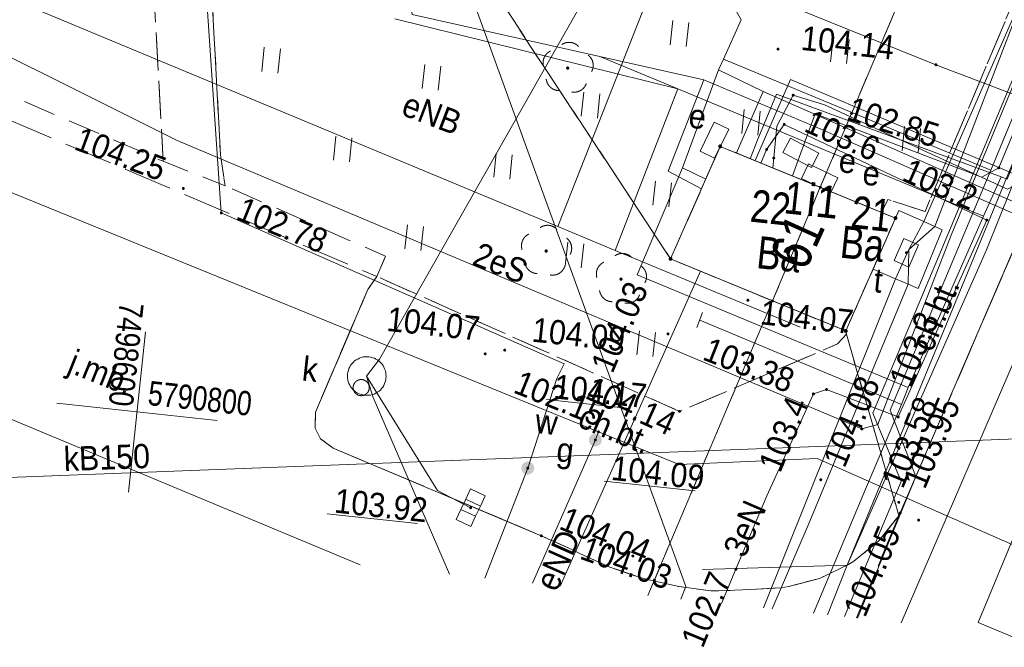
# Model space of a CAD drawing. Header units: millimetres. Extents: x -165388 to 921073, y -295343 to 494042.
# Tile 8 of 117: x -85123 to -54597, y -157972 to -138520. Entities that reach past the tile are written whole.
import ezdxf
from ezdxf.xclip import XClip

# ---------------------------------------------------------------- set-up
doc = ezdxf.new("R2010")
doc.units = ezdxf.units.MM
doc.header["$MEASUREMENT"] = 0
doc.header["$XCLIPFRAME"] = 0
for name, pattern in [('0.5_0.5', [1000, 500, -500]), ('1.5_0.5', [2000, 1500, -500]), ('mz1.0_0.5', [1500, 1000, -500])]:
    doc.linetypes.add(name, pattern=pattern)
for name, color, linetype in [('7795.2023_2_203-punkt graniczny', 7, 'Continuous'), ('7795.2023_2_drzewo liściaste (punkt)', 7, 'Continuous'), ('7795.2023_2_punkt o określonej wysokości (sieć elektroenergetyczna)', 7, 'Continuous'), ('7795.2023_2_punkt o określonej wysokości (sieć gazowa)', 7, 'Continuous'), ('7795.2023_2_punkt o określonej wysokości (sieć kanalizacyjna)', 7, 'Continuous'), ('7795.2023_2_punkt o określonej wysokości (sieć telekomunikacyjna)', 7, 'Continuous'), ('7795.2023_2_punkt o określonej wysokości (sieć wodociągowa)', 7, 'Continuous'), ('7795.2023_2_punkt wysokościowy sztuczny', 7, 'Continuous'), ('7795.2023_2_zasuwa - siec gazowa (punkt)', 7, 'Continuous'), ('7795.2023_2_zasuwa - siec wodociągowa (punkt)', 7, 'Continuous'), ('Zagospodarowanie - Budynki', 7, 'Continuous')]:
    doc.layers.add(name, color=color, linetype=linetype)
for name, color, linetype, lineweight, true_color in [('7795.2023_2_210-oznaczenie konturu użytku gruntowego_Nr_pióra__3', 7, 'Continuous', 18, 0x959595), ('7795.2023_2_218-kontur użytku gruntowego_Nr_pióra__3', 7, 'Continuous', 18, 0x959595), ('7795.2023_2_drzewo liściaste (punkt)_Nr_pióra__94', 7, 'Continuous', 18, 0x4a4a4a), ('7795.2023_2_komora podziemna - przewód kanalizacyjny (powierzchnia)_Nr_pióra__34', 7, 'Continuous', 18, 0x4a4a4a), ('7795.2023_2_komora podziemna - przewód telekomunikacyjny (powierzchnia)_Nr_pióra__30', 7, 'Continuous', 18, 0x969696), ('7795.2023_2_przewód elektroenergetyczny (linia)-Atr1_Nr_pióra__1', 7, 'Continuous', 18, 0x4c4c4c), ('7795.2023_2_przewód elektroenergetyczny (linia)_Nr_pióra__1', 7, 'Continuous', 18, 0x4c4c4c), ('7795.2023_2_przewód gazowy (linia)_Nr_pióra__40', 7, 'Continuous', 18, 0xbcbcbc), ('7795.2023_2_przewód kanalizacyjny (linia)-Atr1_Nr_pióra__34', 7, 'Continuous', 18, 0x4a4a4a), ('7795.2023_2_przewód kanalizacyjny (linia)_Nr_pióra__34', 7, 'Continuous', 18, 0x4a4a4a), ('7795.2023_2_przewód telekomunikacyjny (linia)_Nr_pióra__30', 7, 'Continuous', 18, 0x969696), ('7795.2023_2_przewód wodociągowy (linia)_Nr_pióra__5', 7, 'Continuous', 18, 0x1d1d1d), ('7795.2023_2_Punkt budynku_Nr_pióra__5', 7, 'Continuous', 18, 0x1d1d1d), ('7795.2023_2_punkt o określonej wysokości (sieć elektroenergetyczna)-Atr2_Nr_pióra__1', 7, 'Continuous', 18, 0x4c4c4c), ('7795.2023_2_punkt o określonej wysokości (sieć gazowa)-Atr2_Nr_pióra__40', 7, 'Continuous', 18, 0xbcbcbc), ('7795.2023_2_punkt o określonej wysokości (sieć kanalizacyjna)-Atr2_Nr_pióra__34', 7, 'Continuous', 18, 0x4a4a4a), ('7795.2023_2_punkt o określonej wysokości (sieć wodociągowa)-Atr2_Nr_pióra__5', 7, 'Continuous', 18, 0x1d1d1d)]:
    doc.layers.add(name, color=color, linetype=linetype, lineweight=lineweight, true_color=true_color)
for name, color, linetype, lineweight in [('7795.2023_2_211-numer działki ewidencyjnej_Nr_pióra__7', 7, 'Continuous', 18), ('7795.2023_2_219-działka ewidencyjna_Nr_pióra__7', 7, 'Continuous', 18), ('7795.2023_2_238-Punkt adresowy budynku_Nr_pióra__7', 7, 'Continuous', 18), ('7795.2023_2_312-budynek ewidencyjny_Nr_pióra__7', 7, 'Continuous', 18), ('7795.2023_2_312-oznaczenie budynku ewidencyjnego-Atr117_Nr_pióra__7', 7, 'Continuous', 18), ('7795.2023_2_312-oznaczenie budynku ewidencyjnego_Nr_pióra__7', 7, 'Continuous', 18), ('7795.2023_2_chodnik (powierzchnia)-Atr17_Nr_pióra__7', 7, 'Continuous', 18), ('7795.2023_2_chodnik (powierzchnia)_Nr_pióra__7', 7, 'Continuous', 18), ('7795.2023_2_jezdnia (powierzchnia)-Atr17_Nr_pióra__7', 7, 'Continuous', 18), ('7795.2023_2_jezdnia (powierzchnia)_Nr_pióra__7', 7, 'Continuous', 18), ('7795.2023_2_kratka ściekowa (punkt)_Nr_pióra__7', 7, 'Continuous', 18), ('7795.2023_2_krawężnik (linia)_Nr_pióra__7', 7, 'Continuous', 18), ('7795.2023_2_punkt o określonej wysokości (sieć gazowa)-Atr2_Nr_pióra__7', 7, 'Continuous', 18), ('7795.2023_2_punkt o określonej wysokości (sieć kanalizacyjna)-Atr2_Nr_pióra__7', 7, 'Continuous', 18), ('7795.2023_2_punkt o określonej wysokości (sieć wodociągowa)-Atr2_Nr_pióra__7', 7, 'Continuous', 18), ('7795.2023_2_punkt wysokościowy sztuczny-Atr2_Nr_pióra__7', 7, 'Continuous', 18), ('7795.2023_2_punkt zmiany cech lub źródła danych o położeniu przewodu (sieć elektroenergetyczna)_Nr_pióra__7', 7, 'Continuous', 18), ('7795.2023_2_szafa elektroenergetyczna (punkt)-Atr17_Nr_pióra__7', 7, 'Continuous', 18), ('7795.2023_2_szafa elektroenergetyczna (punkt)_Nr_pióra__7', 7, 'Continuous', 18), ('7795.2023_2_trawnik (powierzchnia) - symbol_Nr_pióra__7', 7, 'Continuous', 18), ('7795.2023_2_trawnik (powierzchnia)_Nr_pióra__7', 7, 'Continuous', 18), ('7795.2023_2_Wstawianie ramki sekcyjnej z opisem_Nr_pióra__7', 7, 'Continuous', 18), ('7795.2023_2_właz okrągły - siec kanalizacyjna (punkt)-Atr17_Nr_pióra__7', 7, 'Continuous', 18), ('7795.2023_2_właz okrągły - siec kanalizacyjna (punkt)_Nr_pióra__7', 7, 'Continuous', 18), ('7795.2023_2_właz prostokątny - siec telekomunikacyjna (punkt)-Atr17_Nr_pióra__7', 7, 'Continuous', 18), ('7795.2023_2_właz prostokątny - siec telekomunikacyjna (punkt)_Nr_pióra__7', 7, 'Continuous', 18), ('7795.2023_2_zasuwa - siec gazowa (punkt)-Atr17_Nr_pióra__7', 7, 'Continuous', 18), ('7795.2023_2_zasuwa - siec wodociągowa (punkt)-Atr17_Nr_pióra__7', 7, 'Continuous', 18)]:
    doc.layers.add(name, color=color, linetype=linetype, lineweight=lineweight)
doc.styles.add('GENERATED_STYLE_1', font='txt')

# ---------------------------------------------------------------- blocks, each defined once
blk = doc.blocks.new('Rysunek_1_2', base_point=(-8073115860, -4958828181))
at = {"layer": '7795.2023_2_203-punkt graniczny', "linetype": 'Continuous', "lineweight": 0, "true_color": 0x000000}
for points in [[(-59288, -141431, 1), (-59377, -141421, 1)], [(-63360, -142453, 1), (-63449, -142443, 1)], [(-60257, -143720, 1), (-60347, -143711, 1)], [(-57926, -144674, 1), (-58015, -144665, 1)], [(-64900, -145938, 1), (-64990, -145929, 1)], [(-61741, -147242, 1), (-61831, -147233, 1)], [(-59467, -148170, 1), (-59557, -148160, 1)]]:
    blk.add_hatch(color=18, dxfattribs=at).paths.add_polyline_path(points)
at = {"layer": '7795.2023_2_drzewo liściaste (punkt)', "linetype": 'Continuous', "lineweight": 0, "true_color": 0x4a4a4a}
for points in [[(-68083, -140025, 1), (-68183, -140015, 1)], [(-68751, -145696, 1), (-68851, -145686, 1)], [(-66431, -146569, 1), (-66531, -146558, 1)]]:
    blk.add_hatch(color=251, dxfattribs=at).paths.add_polyline_path(points)
at = {"layer": '7795.2023_2_punkt o określonej wysokości (sieć elektroenergetyczna)', "linetype": 'Continuous', "lineweight": 0, "true_color": 0x4c4c4c}
for points in [[(-61098, -140865, 1), (-61187, -140855, 1)], [(-61376, -141770, 1), (-61465, -141761, 1)], [(-61922, -142546, 1), (-62011, -142537, 1)], [(-61699, -142812, 1), (-61788, -142802, 1)], [(-54722, -143117, 1), (-54811, -143107, 1)], [(-55096, -144736, 1), (-55186, -144727, 1)], [(-60471, -150124, 1), (-60561, -150115, 1)], [(-60064, -149987, 1), (-60154, -149977, 1)], [(-57842, -150838, 1), (-57932, -150829, 1)], [(-58968, -151210, 1), (-59058, -151201, 1)], [(-62874, -155559, 1), (-62963, -155549, 1)]]:
    blk.add_hatch(color=251, dxfattribs=at).paths.add_polyline_path(points)
at = {"layer": '7795.2023_2_punkt o określonej wysokości (sieć gazowa)', "linetype": 'Continuous', "lineweight": 0, "true_color": 0xbcbcbc}
for points in [[(-78828, -144516, 1), (-78917, -144506, 1)], [(-69329, -152434, 1), (-69414, -152403, 1)]]:
    blk.add_hatch(color=9, dxfattribs=at).paths.add_polyline_path(points)
at = {"layer": '7795.2023_2_punkt o określonej wysokości (sieć kanalizacyjna)', "linetype": 'Continuous', "lineweight": 0, "true_color": 0x4a4a4a}
blk.add_hatch(color=251, dxfattribs=at).paths.add_polyline_path([(-71161, -153688, 1), (-71123, -153606, 1)])
at = {"layer": '7795.2023_2_punkt o określonej wysokości (sieć telekomunikacyjna)', "linetype": 'Continuous', "lineweight": 0, "true_color": 0x969696}
for points in [[(-56672, -139921, 1), (-56762, -139911, 1)], [(-57615, -145700, 1), (-57651, -145783, 1)]]:
    blk.add_hatch(color=252, dxfattribs=at).paths.add_polyline_path(points)
at = {"layer": '7795.2023_2_punkt o określonej wysokości (sieć wodociągowa)', "linetype": 'Continuous', "lineweight": 0, "true_color": 0x1d1d1d}
for points in [[(-67134, -151301, 1), (-67224, -151291, 1)], [(-67235, -151564, 1), (-67318, -151530, 1)]]:
    blk.add_hatch(color=250, dxfattribs=at).paths.add_polyline_path(points)
at = {"layer": '7795.2023_2_punkt wysokościowy sztuczny', "linetype": 'Continuous', "lineweight": 0, "true_color": 0x000000}
for points in [[(-61568, -139436, 1), (-61658, -139427, 1)], [(-80004, -143756, 1), (-80093, -143747, 1)], [(-62503, -147221, 1), (-62593, -147211, 1)], [(-64978, -148263, 1), (-65068, -148254, 1)], [(-70647, -148883, 1), (-70736, -148873, 1)], [(-70041, -148767, 1), (-70130, -148757, 1)], [(-64622, -150665, 1), (-64712, -150655, 1)], [(-60243, -152784, 1), (-60333, -152774, 1)], [(-57824, -153485, 1), (-57914, -153476, 1)], [(-57779, -153812, 1), (-57868, -153802, 1)], [(-57209, -154034, 1), (-57299, -154024, 1)], [(-68908, -154520, 1), (-68997, -154510, 1)], [(-66068, -155146, 1), (-66158, -155137, 1)]]:
    blk.add_hatch(color=18, dxfattribs=at).paths.add_polyline_path(points)
at = {"layer": '7795.2023_2_zasuwa - siec gazowa (punkt)', "linetype": 'Continuous', "lineweight": 0, "true_color": 0x000000}
blk.add_hatch(color=18, dxfattribs=at).paths.add_polyline_path([(-69183, -152488, 1), (-69559, -152350, 1)])
at = {"layer": '7795.2023_2_zasuwa - siec wodociągowa (punkt)', "linetype": 'Continuous', "lineweight": 0, "true_color": 0x000000}
blk.add_hatch(color=18, dxfattribs=at).paths.add_polyline_path([(-67091, -151624, 1), (-67461, -151471, 1)])
at = {"layer": '7795.2023_2_218-kontur użytku gruntowego_Nr_pióra__3', "linetype": '0.5_0.5', "flags": 128}
for points in [[(-50285, -120069), (-59333, -141426)], [(-59333, -141426), (-60302, -143716)], [(-63405, -142448), (-64945, -145933)], [(-60302, -143716), (-63405, -142448)], [(-61786, -147238), (-60302, -143716)], [(-60302, -143716), (-57971, -144670)], [(-57971, -144670), (-59512, -148165)], [(-64945, -145933), (-61786, -147238)], [(-61786, -147238), (-65648, -156368)], [(-59512, -148165), (-61786, -147238)]]:
    blk.add_lwpolyline(points, dxfattribs=at)
at = {"layer": '7795.2023_2_219-działka ewidencyjna_Nr_pióra__7', "linetype": 'Continuous', "flags": 128}
for points in [[(-50285, -120069), (-59333, -141426)], [(-60302, -143716), (-59333, -141426)], [(-64945, -145933), (-63405, -142448)], [(-60302, -143716), (-63405, -142448)], [(-61786, -147238), (-60302, -143716)], [(-60302, -143716), (-57971, -144670)], [(-59512, -148165), (-57971, -144670)], [(-61786, -147238), (-64945, -145933)], [(-65648, -156368), (-61786, -147238)], [(-61786, -147238), (-59512, -148165)]]:
    blk.add_lwpolyline(points, dxfattribs=at)
at = {"layer": '7795.2023_2_312-budynek ewidencyjny_Nr_pióra__7', "linetype": 'Continuous', "flags": 128}
for points in [[(-64945, -145933), (-63405, -142448)], [(-63405, -142448), (-57971, -144670)], [(-57971, -144670), (-59512, -148165)], [(-59512, -148165), (-64945, -145933)]]:
    blk.add_lwpolyline(points, dxfattribs=at)
at = {"layer": '7795.2023_2_chodnik (powierzchnia)_Nr_pióra__7', "linetype": 'mz1.0_0.5', "flags": 128}
blk.add_lwpolyline([(-40541, -112770), (-45006, -123460), (-50660, -137176), (-57823, -153807), (-57863, -153894), (-59493, -148268), (-59512, -148165), (-57971, -144670), (-58404, -144492), (-58210, -144091), (-57054, -144466), (-48445, -124017), (-48984, -123135), (-46807, -120180), (-38877, -101353)], dxfattribs=at)
for points in [[(-80672, -142910), (-81025, -136627), (-81942, -123233), (-79926, -123187), (-78901, -142708), (-78752, -143669)], [(-57863, -153894), (-58489, -154671), (-59261, -155303), (-59423, -155406), (-60325, -155842), (-61287, -156091), (-61512, -156127), (-62463, -156186), (-63463, -156220), (-63695, -156225), (-64686, -156089), (-65658, -155874), (-65883, -155810), (-66824, -155488), (-67735, -155078), (-67983, -154951), (-68952, -154515), (-75400, -151803), (-75801, -151508), (-75967, -151179), (-75954, -150687), (-75860, -150466), (-74329, -146879), (-74055, -146476), (-64667, -150660), (-59766, -148570), (-59493, -148268)]]:
    blk.add_lwpolyline(points, close=True, dxfattribs=at)
at = {"layer": '7795.2023_2_drzewo liściaste (punkt)_Nr_pióra__94', "linetype": 'Continuous'}
for centre, start, end in [((-68497, -139856), 115.1902, 196.4302), ((-68090, -139622), 43.1542, 124.6102), ((-67742, -139937), 331.3342, 52.5742), ((-68401, -140317), 187.1032, 268.7532), ((-67934, -140367), 259.0112, 340.6612), ((-68758, -145293), 43.1542, 124.6102), ((-69166, -145527), 115.1902, 196.4302), ((-68410, -145608), 331.3342, 52.5742), ((-66438, -146166), 43.1542, 124.6102), ((-69069, -145988), 187.1032, 268.7532), ((-68602, -146038), 259.0112, 340.6612), ((-66845, -146400), 115.1902, 196.4302), ((-66090, -146481), 331.3342, 52.5742), ((-66749, -146861), 187.1032, 268.7532), ((-66282, -146911), 259.0112, 340.6612)]:
    blk.add_arc(centre, 400, start, end, dxfattribs=at)
at = {"layer": '7795.2023_2_jezdnia (powierzchnia)_Nr_pióra__7', "linetype": '1.5_0.5', "flags": 128}
for points in [[(-59180, -157061), (-57823, -153807), (-50660, -137176), (-45006, -123460), (-40541, -112770)], [(-95494, -143444), (-93253, -138303), (-74055, -146476), (-74329, -146879), (-75860, -150466), (-75954, -150687), (-75967, -151179), (-75801, -151508), (-75400, -151803), (-68952, -154515), (-67983, -154951), (-67735, -155078), (-66824, -155488), (-65883, -155810), (-65658, -155874), (-64686, -156089), (-63695, -156225), (-63463, -156220), (-62463, -156186), (-61512, -156127), (-61287, -156091), (-60325, -155842), (-59423, -155406), (-59261, -155303), (-58489, -154671), (-57863, -153894), (-57823, -153807), (-59180, -157061)]]:
    blk.add_lwpolyline(points, dxfattribs=at)
at = {"layer": '7795.2023_2_komora podziemna - przewód kanalizacyjny (powierzchnia)_Nr_pióra__34', "linetype": 'Continuous', "flags": 128}
blk.add_lwpolyline([(-73770, -149634), (-73775, -149684), (-73791, -149742), (-73808, -149801), (-73834, -149859), (-73869, -149905), (-73904, -149952), (-73939, -149998), (-73983, -150034), (-74037, -150068), (-74080, -150094), (-74134, -150128), (-74196, -150142), (-74248, -150156), (-74309, -150160), (-74369, -150163), (-74430, -150167), (-74479, -150151), (-74537, -150135), (-74596, -150119), (-74653, -150093), (-74701, -150067), (-74746, -150022), (-74793, -149987), (-74829, -149943), (-74864, -149899), (-74889, -149846), (-74923, -149792), (-74938, -149740), (-74951, -149678), (-74955, -149618), (-74958, -149557), (-74963, -149506), (-74946, -149448), (-74930, -149389), (-74914, -149330), (-74889, -149283), (-74862, -149225), (-74817, -149180), (-74783, -149143), (-74738, -149098), (-74694, -149062), (-74641, -149038), (-74588, -149013), (-74535, -148989), (-74473, -148975), (-74413, -148972), (-74352, -148968), (-74302, -148974), (-74243, -148980), (-74184, -148996), (-74125, -149013), (-74078, -149038), (-74021, -149074), (-73975, -149109), (-73938, -149143), (-73893, -149188), (-73858, -149242), (-73833, -149285), (-73808, -149338), (-73785, -149401), (-73770, -149453), (-73767, -149514), (-73763, -149574)], close=True, dxfattribs=at)
at = {"layer": '7795.2023_2_komora podziemna - przewód telekomunikacyjny (powierzchnia)_Nr_pióra__30', "linetype": 'Continuous', "flags": 128}
blk.add_lwpolyline([(-57269, -146847), (-57576, -146713), (-57971, -146550), (-58663, -146255), (-57971, -144670), (-57864, -144430), (-57097, -144773), (-56751, -144931), (-56521, -145036)], close=True, dxfattribs=at)
at = {"layer": '7795.2023_2_kratka ściekowa (punkt)_Nr_pióra__7', "linetype": 'Continuous'}
for p, q in [((-71144, -153065), (-71294, -153382)), ((-71144, -153065), (-70692, -153279)), ((-71294, -153382), (-71443, -153698)), ((-71294, -153382), (-70841, -153595)), ((-70692, -153279), (-70841, -153595)), ((-71443, -153698), (-71593, -154015)), ((-71443, -153698), (-70991, -153912)), ((-70841, -153595), (-70991, -153912)), ((-71593, -154015), (-71140, -154228)), ((-70991, -153912), (-71140, -154228))]:
    blk.add_line(p, q, dxfattribs=at)
at = {"layer": '7795.2023_2_krawężnik (linia)_Nr_pióra__7', "linetype": 'Continuous', "flags": 128}
for points in [[(-57823, -153807), (-50660, -137176), (-45006, -123460), (-40541, -112770)], [(-57863, -153894), (-58489, -154671), (-59261, -155303), (-59423, -155406), (-60325, -155842), (-61287, -156091), (-61512, -156127), (-62463, -156186), (-63463, -156220), (-63695, -156225), (-64686, -156089), (-65658, -155874), (-65883, -155810), (-66824, -155488), (-67735, -155078), (-67983, -154951), (-68952, -154515), (-75400, -151803), (-75801, -151508), (-75967, -151179), (-75954, -150687), (-75860, -150466), (-74329, -146879), (-74055, -146476), (-73777, -145852)]]:
    blk.add_lwpolyline(points, dxfattribs=at)
at = {"layer": '7795.2023_2_przewód elektroenergetyczny (linia)_Nr_pióra__1', "linetype": 'Continuous', "flags": 128}
for points in [[(-59144, -157065), (-57341, -152682), (-58136, -150626), (-55016, -143186), (-54066, -140894), (-50310, -131752), (-47975, -126290), (-45663, -120956), (-42870, -114135), (-39545, -105938)], [(-39735, -107243), (-47735, -126215), (-54766, -143112), (-55290, -143398), (-60460, -141436), (-60902, -142646)], [(-39792, -107638), (-59466, -155431), (-60078, -156965)], [(-39887, -108290), (-45913, -122538), (-45914, -122548), (-54512, -143461), (-54696, -143391), (-61662, -140824), (-62260, -142279), (-62480, -142828)], [(-40023, -109215), (-43359, -117100), (-46073, -123658), (-49037, -130943), (-52475, -139003), (-55150, -145656), (-59466, -155431)], [(-40256, -110819), (-43472, -118435), (-46198, -125103), (-49453, -132669), (-54178, -143346), (-61221, -140369), (-62325, -142885)], [(-40340, -111391), (-44294, -120851), (-49074, -132136), (-51421, -137798), (-53972, -143489), (-54495, -143775), (-60169, -141155), (-61143, -140860), (-61648, -141821), (-61743, -142807), (-61777, -143115)], [(-63462, -140078), (-63306, -139743), (-62753, -138525), (-63082, -137936), (-65672, -137890), (-76062, -137712), (-70635, -119828)], [(-75047, -122232), (-72953, -138357), (-67139, -139664), (-63917, -140381)], [(-75047, -122232), (-72953, -138357), (-67139, -139664), (-63917, -140381)], [(-46701, -122193), (-52232, -135328), (-56587, -145743), (-58669, -150720), (-57790, -152835), (-59549, -157022)], [(-60928, -148054), (-66657, -145670), (-68437, -144926), (-93517, -134483), (-96184, -140785), (-114312, -133320), (-114384, -133524), (-110288, -148888)], [(-108578, -147100), (-110800, -146158), (-107303, -137743), (-106667, -136966), (-98104, -140489), (-97611, -140119), (-96539, -136402), (-96046, -135932), (-95328, -135898), (-92489, -136716), (-89167, -137806), (-80241, -142262), (-59013, -151206), (-58516, -151068), (-56247, -145196), (-51850, -134574), (-51323, -134068), (-49938, -134568), (-44066, -136980)], [(-68437, -144926), (-65672, -137890)], [(-64722, -140667), (-73490, -138490)], [(-55239, -144610), (-64722, -140667), (-67139, -139664)], [(-63306, -139743), (-55016, -143186)], [(-45666, -147972), (-62076, -140750), (-63462, -140078), (-64572, -143107), (-63856, -143466)], [(-45712, -148290), (-60376, -141867), (-63917, -140381), (-65016, -143220), (-63988, -143763)], [(-66657, -145670), (-64722, -140667)], [(-62076, -140750), (-62904, -142652)], [(-63363, -156613), (-62919, -155554), (-61960, -153273), (-60516, -150119), (-60109, -149982), (-57887, -150834), (-55141, -144731), (-61421, -141765), (-61966, -142542), (-62143, -142965)], [(-60902, -142646), (-61169, -143361)], [(-57578, -149921), (-65983, -146426), (-64572, -143107)], [(-60508, -156919), (-58901, -153068), (-57786, -150452), (-57578, -149921), (-55239, -144610), (-54696, -143391)], [(-64020, -146314), (-68365, -156077)], [(-57786, -150452), (-64042, -147831)], [(-63956, -155564), (-59466, -155431)]]:
    blk.add_lwpolyline(points, dxfattribs=at)
at = {"layer": '7795.2023_2_przewód gazowy (linia)_Nr_pióra__40', "linetype": 'Continuous', "flags": 128}
for points in [[(-68062, -123876), (-64298, -123756), (-54231, -123668), (-43369, -123757), (-57796, -157210)], [(-77638, -126329), (-80091, -126509), (-78873, -144511), (-68241, -149191), (-68470, -149639), (-69371, -152419), (-70705, -155826)], [(-75110, -126761), (-64475, -156091), (-64631, -156477)]]:
    blk.add_lwpolyline(points, dxfattribs=at)
at = {"layer": '7795.2023_2_przewód kanalizacyjny (linia)_Nr_pióra__34', "linetype": 'Continuous'}
blk.add_line((-53746, -157900), (-55408, -157209), dxfattribs=at)
at = {"layer": '7795.2023_2_przewód kanalizacyjny (linia)_Nr_pióra__34', "linetype": 'Continuous', "flags": 128}
for points in [[(-61860, -128221), (-62377, -128639), (-73967, -149040), (-74366, -149570)], [(-55408, -157209), (-52868, -151085), (-47585, -138373), (-46210, -134898), (-44544, -130676), (-44348, -130127)], [(-74366, -149570), (-74166, -150235), (-71799, -155709)], [(-74366, -149570), (-72171, -153114), (-71142, -153647)], [(-86294, -150605), (-85545, -150836), (-74568, -155412)], [(-52037, -151430), (-95990, -153116)]]:
    blk.add_lwpolyline(points, dxfattribs=at)
at = {"layer": '7795.2023_2_przewód telekomunikacyjny (linia)_Nr_pióra__30', "linetype": 'Continuous', "flags": 128}
for points in [[(-46770, -121059), (-47125, -122016), (-53755, -137146), (-57097, -144773), (-57561, -145639)], [(-83286, -129576), (-74222, -132840), (-56717, -139916), (-52833, -141398), (-45157, -144473)], [(-57561, -145639), (-56751, -144931), (-53755, -137146)], [(-57561, -145639), (-57971, -146550), (-62065, -156752)], [(-61792, -156781), (-60680, -154185), (-57576, -146713), (-57561, -145639)]]:
    blk.add_lwpolyline(points, dxfattribs=at)
at = {"layer": '7795.2023_2_przewód wodociągowy (linia)_Nr_pióra__5', "linetype": 'Continuous', "flags": 128}
for points in [[(-67179, -151296), (-86134, -143572), (-114881, -131127), (-114379, -129914)], [(-67179, -151296), (-67276, -151547), (-69220, -155985)], [(-47122, -157972), (-56913, -153663), (-60399, -152123), (-64673, -152309), (-67179, -151296)]]:
    blk.add_lwpolyline(points, dxfattribs=at)
at = {"layer": '7795.2023_2_Punkt budynku_Nr_pióra__5', "linetype": 'Continuous'}
for centre in [(-63405, -142448), (-57971, -144670), (-64945, -145933), (-59512, -148165)]:
    blk.add_circle(centre, 45, dxfattribs=at)
at = {"layer": '7795.2023_2_punkt o określonej wysokości (sieć gazowa)-Atr2_Nr_pióra__7', "linetype": 'Continuous', "flags": 128}
blk.add_lwpolyline([(-68795, -150292), (-66217, -150568)], dxfattribs=at)
at = {"layer": '7795.2023_2_punkt o określonej wysokości (sieć kanalizacyjna)-Atr2_Nr_pióra__7', "linetype": 'Continuous', "flags": 128}
blk.add_lwpolyline([(-75592, -153833), (-72791, -154133)], dxfattribs=at)
at = {"layer": '7795.2023_2_punkt o określonej wysokości (sieć wodociągowa)-Atr2_Nr_pióra__7', "linetype": 'Continuous', "flags": 128}
blk.add_lwpolyline([(-67007, -152820), (-64180, -153123)], dxfattribs=at)
at = {"layer": '7795.2023_2_punkt zmiany cech lub źródła danych o położeniu przewodu (sieć elektroenergetyczna)_Nr_pióra__7', "linetype": 'Continuous'}
blk.add_line((-64132, -148064), (-63952, -147597), dxfattribs=at)
at = {"layer": '7795.2023_2_szafa elektroenergetyczna (punkt)_Nr_pióra__7', "linetype": 'Continuous'}
for p, q in [((-64029, -142598), (-63592, -141698)), ((-63142, -141917), (-63592, -141698)), ((-63579, -142816), (-63142, -141917)), ((-61230, -142194), (-61460, -142638)), ((-60343, -142654), (-61230, -142194)), ((-63579, -142816), (-64029, -142598)), ((-60573, -143098), (-61460, -142638)), ((-60343, -142654), (-60573, -143098)), ((-60667, -142992), (-60881, -143444)), ((-59763, -143420), (-60667, -142992)), ((-59977, -143872), (-60881, -143444)), ((-59763, -143420), (-59977, -143872))]:
    blk.add_line(p, q, dxfattribs=at)
at = {"layer": '7795.2023_2_trawnik (powierzchnia) - symbol_Nr_pióra__7', "linetype": 'Continuous'}
for p, q in [((-64959, -139295), (-64879, -138549)), ((-64461, -139349), (-64381, -138603)), ((-59987, -139828), (-59907, -139082)), ((-59490, -139881), (-59410, -139136)), ((-77619, -140121), (-77539, -139375)), ((-77121, -140174), (-77042, -139428)), ((-72647, -140654), (-72567, -139908)), ((-72150, -140707), (-72070, -139961)), ((-67711, -141515), (-67631, -140769)), ((-67214, -141568), (-67134, -140822)), ((-62739, -142047), (-62659, -141302)), ((-62242, -142101), (-62162, -141355)), ((-57768, -142580), (-57688, -141835)), ((-57271, -142634), (-57191, -141888)), ((-75399, -142873), (-75319, -142127)), ((-74902, -142926), (-74822, -142180)), ((-70428, -143406), (-70348, -142660)), ((-69931, -143459), (-69851, -142713)), ((-65491, -144267), (-65411, -143521)), ((-64994, -144320), (-64914, -143574)), ((-73180, -145625), (-73100, -144879)), ((-72683, -145678), (-72603, -144933)), ((-68208, -146158), (-68129, -145412)), ((-67711, -146211), (-67631, -145466)), ((-65989, -148910), (-65909, -148164)), ((-65492, -148963), (-65412, -148218))]:
    blk.add_line(p, q, dxfattribs=at)
at = {"layer": '7795.2023_2_trawnik (powierzchnia)_Nr_pióra__7', "linetype": 'mz1.0_0.5', "flags": 128}
for points in [[(-133543, -123012), (-93853, -123072), (-87867, -123151), (-81942, -123233), (-81025, -136627), (-80672, -142910), (-92959, -137621), (-93253, -138303), (-95494, -143444), (-109947, -137258), (-112834, -136235), (-118443, -134517), (-121609, -133564), (-124107, -132934), (-126089, -132481), (-128380, -131984), (-130030, -131616), (-131223, -131397), (-131576, -131219), (-131915, -131001), (-132231, -130756), (-132512, -130475), (-132682, -130275), (-132909, -129949), (-133103, -129607), (-133265, -129237), (-133384, -128852), (-133473, -128461), (-133489, -128328), (-133550, -127024), (-133585, -124436)], [(-79926, -123187), (-64945, -145933), (-63405, -142448), (-58404, -144492), (-58210, -144091), (-57054, -144466), (-48445, -124017), (-48984, -123135), (-51551, -123061), (-55730, -123106)], [(-59512, -148165), (-59493, -148268), (-59766, -148570), (-64667, -150660), (-74055, -146476), (-73777, -145852), (-78752, -143669), (-78901, -142708), (-79926, -123187), (-64945, -145933)]]:
    blk.add_lwpolyline(points, close=True, dxfattribs=at)
at = {"layer": '7795.2023_2_Wstawianie ramki sekcyjnej z opisem_Nr_pióra__7', "linetype": 'Continuous', "flags": 128}
for points in [[(-81751, -153164), (-81218, -148192)], [(-83971, -150411), (-78999, -150944)]]:
    blk.add_lwpolyline(points, dxfattribs=at)
at = {"layer": '7795.2023_2_właz okrągły - siec kanalizacyjna (punkt)_Nr_pióra__7', "linetype": 'Continuous'}
blk.add_circle((-74535, -149924), 250, dxfattribs=at)
at = {"layer": '7795.2023_2_właz prostokątny - siec telekomunikacyjna (punkt)_Nr_pióra__7', "linetype": 'Continuous', "flags": 128}
blk.add_lwpolyline([(-57555, -146186), (-57253, -145499), (-57711, -145298), (-58013, -145984)], close=True, dxfattribs=at)
at = {"layer": '7795.2023_2_210-oznaczenie konturu użytku gruntowego_Nr_pióra__3', "linetype": 'Continuous', "char_height": 1000, "attachment_point": 7, "rotation": 353.8822, "style": 'GENERATED_STYLE_1'}
for insert in [(-59722, -145904), (-62311, -146230)]:
    blk.add_mtext('\\A1;{\\W0.790000x;\\fArial|b0|i0|c238|p38;Ba}', dxfattribs=dict(at, insert=insert))
at = {"layer": '7795.2023_2_211-numer działki ewidencyjnej_Nr_pióra__7', "linetype": 'Continuous', "char_height": 1000, "attachment_point": 7, "rotation": 353.8822, "style": 'GENERATED_STYLE_1'}
for s, insert in [('\\A1;{\\W0.790000x;\\fArial|b0|i0|c238|p38;22}', (-62505, -144775)), ('\\A1;{\\W0.790000x;\\fArial|b0|i0|c238|p38;21}', (-59388, -144968))]:
    blk.add_mtext(s, dxfattribs=dict(at, insert=insert))
at = {"layer": '7795.2023_2_238-Punkt adresowy budynku_Nr_pióra__7', "linetype": 'Continuous', "insert": (-61331, -146099), "char_height": 1250, "attachment_point": 4, "rotation": 65.6742, "style": 'GENERATED_STYLE_1'}
blk.add_mtext('\\A1;{\\W0.790000x;\\fArial|b0|i0|c238|p38;61}', dxfattribs=at)
at = {"layer": '7795.2023_2_312-oznaczenie budynku ewidencyjnego-Atr117_Nr_pióra__7', "linetype": 'Continuous', "insert": (-60759, -144590), "char_height": 1000, "attachment_point": 7, "rotation": 353.8822, "style": 'GENERATED_STYLE_1'}
blk.add_mtext('\\A1;{\\W0.900000x;\\fArial|b0|i0|c238|p38;i1}', dxfattribs=at)
at = {"layer": '7795.2023_2_312-oznaczenie budynku ewidencyjnego_Nr_pióra__7', "linetype": 'Continuous', "insert": (-61458, -144515), "char_height": 1000, "attachment_point": 7, "rotation": 353.8822, "style": 'GENERATED_STYLE_1'}
blk.add_mtext('\\A1;{\\W0.790000x;\\fArial|b0|i0|c238|p38;1}', dxfattribs=at)
at = {"layer": '7795.2023_2_chodnik (powierzchnia)-Atr17_Nr_pióra__7', "linetype": 'Continuous', "char_height": 750, "attachment_point": 4, "style": 'GENERATED_STYLE_1'}
for insert, rotation in [((-57184, -148719), 67.5972), ((-57184, -148719), 67.5972), ((-57184, -148719), 67.5972), ((-67724, -150768), 336.9392)]:
    blk.add_mtext('\\A1;{\\W0.900000x;\\fArial|b0|i0|c238|p38;ch.bt.}', dxfattribs=dict(at, insert=insert, rotation=rotation))
at = {"layer": '7795.2023_2_jezdnia (powierzchnia)-Atr17_Nr_pióra__7', "linetype": 'Continuous', "insert": (-83585, -149178), "char_height": 750, "attachment_point": 4, "rotation": 338.1452, "style": 'GENERATED_STYLE_1'}
blk.add_mtext('\\A1;{\\W0.900000x;\\fArial|b0|i0|c238|p38;j.mb.}', dxfattribs=at)
blk.add_mtext('\\A1;{\\W0.900000x;\\fArial|b0|i0|c238|p38;j.mb.}', dxfattribs=at)
at = {"layer": '7795.2023_2_przewód elektroenergetyczny (linia)-Atr1_Nr_pióra__1', "linetype": 'Continuous', "char_height": 750, "attachment_point": 4, "style": 'GENERATED_STYLE_1'}
for s, insert, rotation in [('\\A1;{\\W0.900000x;\\fArial|b0|i0|c238|p38;eNB}', (-73200, -141108), 339.0432), ('\\A1;{\\W0.900000x;\\fArial|b0|i0|c238|p38;2eS}', (-70994, -145752), 338.1172), ('\\A1;{\\W0.900000x;\\fArial|b0|i0|c238|p38;3eN}', (-62986, -155086), 66.4892), ('\\A1;{\\W0.900000x;\\fArial|b0|i0|c238|p38;eND}', (-68820, -156137), 66.0242)]:
    blk.add_mtext(s, dxfattribs=dict(at, insert=insert, rotation=rotation))
at = {"layer": '7795.2023_2_przewód kanalizacyjny (linia)-Atr1_Nr_pióra__34', "linetype": 'Continuous', "insert": (-83757, -152144), "char_height": 750, "attachment_point": 4, "rotation": 2.1872, "style": 'GENERATED_STYLE_1'}
blk.add_mtext('\\A1;{\\W0.900000x;\\fArial|b0|i0|c238|p38;kB150}', dxfattribs=at)
at = {"layer": '7795.2023_2_punkt o określonej wysokości (sieć elektroenergetyczna)-Atr2_Nr_pióra__1', "linetype": 'Continuous', "char_height": 750, "attachment_point": 4, "style": 'GENERATED_STYLE_1'}
for s, insert, rotation in [('\\A1;{\\W0.900000x;\\fArial|b0|i0|c238|p38;102.85}', (-59410, -141255), 342.1112), ('\\A1;{\\W0.900000x;\\fArial|b0|i0|c238|p38;103.6}', (-60694, -141627), 336.0902), ('\\A1;{\\W0.900000x;\\fArial|b0|i0|c238|p38;103.2}', (-57659, -143142), 336.0902), ('\\A1;{\\W0.900000x;\\fArial|b0|i0|c238|p38;103.3}', (-57841, -149824), 67.5462), ('\\A1;{\\W0.900000x;\\fArial|b0|i0|c238|p38;103.38}', (-63853, -148700), 338.4922), ('\\A1;{\\W0.900000x;\\fArial|b0|i0|c238|p38;103.4}', (-61887, -152455), 67.5462), ('\\A1;{\\W0.900000x;\\fArial|b0|i0|c238|p38;102.7}', (-64290, -157890), 67.5462)]:
    blk.add_mtext(s, dxfattribs=dict(at, insert=insert, rotation=rotation))
at = {"layer": '7795.2023_2_punkt o określonej wysokości (sieć gazowa)-Atr2_Nr_pióra__40', "linetype": 'Continuous', "char_height": 750, "style": 'GENERATED_STYLE_1'}
for s, insert, attachment_point, rotation in [('\\A1;{\\W0.900000x;\\fArial|b0|i0|c238|p38;102.78}', (-78314, -144344), 4, 337.8252), ('\\A1;{\\W0.900000x;\\fArial|b0|i0|c238|p38;104.17}', (-68598, -150264), 7, 353.8822)]:
    blk.add_mtext(s, dxfattribs=dict(at, insert=insert, attachment_point=attachment_point, rotation=rotation))
at = {"layer": '7795.2023_2_punkt o określonej wysokości (sieć kanalizacyjna)-Atr2_Nr_pióra__34', "linetype": 'Continuous', "insert": (-75395, -153804), "char_height": 750, "attachment_point": 7, "rotation": 353.8822, "style": 'GENERATED_STYLE_1'}
blk.add_mtext('\\A1;{\\W0.900000x;\\fArial|b0|i0|c238|p38;103.92}', dxfattribs=at)
at = {"layer": '7795.2023_2_punkt o określonej wysokości (sieć wodociągowa)-Atr2_Nr_pióra__5', "linetype": 'Continuous', "char_height": 750, "style": 'GENERATED_STYLE_1'}
for s, insert, attachment_point, rotation in [('\\A1;{\\W0.900000x;\\fArial|b0|i0|c238|p38;102.15}', (-69716, -149722), 4, 337.8492), ('\\A1;{\\W0.900000x;\\fArial|b0|i0|c238|p38;104.09}', (-66810, -152791), 7, 353.8822)]:
    blk.add_mtext(s, dxfattribs=dict(at, insert=insert, attachment_point=attachment_point, rotation=rotation))
at = {"layer": '7795.2023_2_punkt wysokościowy sztuczny-Atr2_Nr_pióra__7', "linetype": 'Continuous', "char_height": 750, "style": 'GENERATED_STYLE_1'}
for s, insert, attachment_point, rotation in [('\\A1;{\\W0.900000x;\\fArial|b0|i0|c238|p38;104.14}', (-60925, -139464), 7, 353.8822), ('\\A1;{\\W0.900000x;\\fArial|b0|i0|c238|p38;104.25}', (-83478, -142536), 7, 339.5902), ('\\A1;{\\W0.900000x;\\fArial|b0|i0|c238|p38;104.03}', (-67436, -149226), 1, 67.1832), ('\\A1;{\\W0.900000x;\\fArial|b0|i0|c238|p38;104.07}', (-62150, -147590), 4, 353.8822), ('\\A1;{\\W0.900000x;\\fArial|b0|i0|c238|p38;104.07}', (-73688, -147417), 1, 353.8822), ('\\A1;{\\W0.900000x;\\fArial|b0|i0|c238|p38;104.09}', (-69271, -148506), 7, 353.8822), ('\\A1;{\\W0.900000x;\\fArial|b0|i0|c238|p38;104.14}', (-67639, -150245), 7, 335.5932), ('\\A1;{\\W0.900000x;\\fArial|b0|i0|c238|p38;104.08}', (-59541, -152448), 7, 67.3252), ('\\A1;{\\W0.900000x;\\fArial|b0|i0|c238|p38;103.58}', (-57735, -153094), 7, 67.6112), ('\\A1;{\\W0.900000x;\\fArial|b0|i0|c238|p38;103.95}', (-57404, -152962), 4, 67.1832), ('\\A1;{\\W0.900000x;\\fArial|b0|i0|c238|p38;104.04}', (-68443, -154298), 7, 337.6712), ('\\A1;{\\W0.900000x;\\fArial|b0|i0|c238|p38;104.05}', (-59608, -156790), 1, 67.1832), ('\\A1;{\\W0.900000x;\\fArial|b0|i0|c238|p38;104.03}', (-67673, -154867), 4, 340.1632)]:
    blk.add_mtext(s, dxfattribs=dict(at, insert=insert, attachment_point=attachment_point, rotation=rotation))
at = {"layer": '7795.2023_2_szafa elektroenergetyczna (punkt)-Atr17_Nr_pióra__7', "linetype": 'Continuous', "char_height": 750, "attachment_point": 4, "rotation": 353.8822, "style": 'GENERATED_STYLE_1'}
for insert in [(-64370, -141495), (-59717, -142871), (-58979, -143258)]:
    blk.add_mtext('\\A1;{\\W0.900000x;\\fArial|b0|i0|c238|p38;e}', dxfattribs=dict(at, insert=insert))
at = {"layer": '7795.2023_2_Wstawianie ramki sekcyjnej z opisem_Nr_pióra__7', "linetype": 'Continuous', "char_height": 750, "attachment_point": 7, "style": 'GENERATED_STYLE_1'}
for s, insert, rotation in [('\\A1;{\\W0.790000x;\\fArial|b0|i0|c238|p38;7498600}', (-82031, -147253), 263.8822), ('\\A1;{\\W0.790000x;\\fArial|b0|i0|c238|p38;5790800}', (-81176, -150468), 353.8832)]:
    blk.add_mtext(s, dxfattribs=dict(at, insert=insert, rotation=rotation))
at = {"layer": '7795.2023_2_właz okrągły - siec kanalizacyjna (punkt)-Atr17_Nr_pióra__7', "linetype": 'Continuous', "insert": (-76355, -149328), "char_height": 750, "attachment_point": 4, "rotation": 353.8822, "style": 'GENERATED_STYLE_1'}
blk.add_mtext('\\A1;{\\W0.900000x;\\fArial|b0|i0|c238|p38;k}', dxfattribs=at)
at = {"layer": '7795.2023_2_właz prostokątny - siec telekomunikacyjna (punkt)-Atr17_Nr_pióra__7', "linetype": 'Continuous', "insert": (-58635, -146590), "char_height": 750, "attachment_point": 4, "rotation": 353.8822, "style": 'GENERATED_STYLE_1'}
blk.add_mtext('\\A1;{\\W0.900000x;\\fArial|b0|i0|c238|p38;t}', dxfattribs=at)
at = {"layer": '7795.2023_2_zasuwa - siec gazowa (punkt)-Atr17_Nr_pióra__7', "linetype": 'Continuous', "insert": (-68479, -151944), "char_height": 750, "attachment_point": 4, "rotation": 353.8822, "style": 'GENERATED_STYLE_1'}
blk.add_mtext('\\A1;{\\W0.900000x;\\fArial|b0|i0|c238|p38;g}', dxfattribs=at)
at = {"layer": '7795.2023_2_zasuwa - siec wodociągowa (punkt)-Atr17_Nr_pióra__7', "linetype": 'Continuous', "insert": (-69127, -150952), "char_height": 750, "attachment_point": 4, "rotation": 353.8822, "style": 'GENERATED_STYLE_1'}
blk.add_mtext('\\A1;{\\W0.900000x;\\fArial|b0|i0|c238|p38;w}', dxfattribs=at)

msp = doc.modelspace()

# ---------------------------------------------------------------- block references
at = {"layer": 'Zagospodarowanie - Budynki', "color": 151, "linetype": 'Continuous', "lineweight": 13, "true_color": 0x80c2ff}
ref = msp.add_blockref('Rysunek_1_2', (-8073115859.987, -4958828180.543), dxfattribs=at)
XClip(ref).set_block_clipping_path([(-157094.7839021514, -148080.1650051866), (-43180.5757127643, -160289.8069398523), (-31694.507992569, -53126.4423991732), (-145608.7161819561, -40916.8004645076)])

doc.saveas('drawing.dxf')
